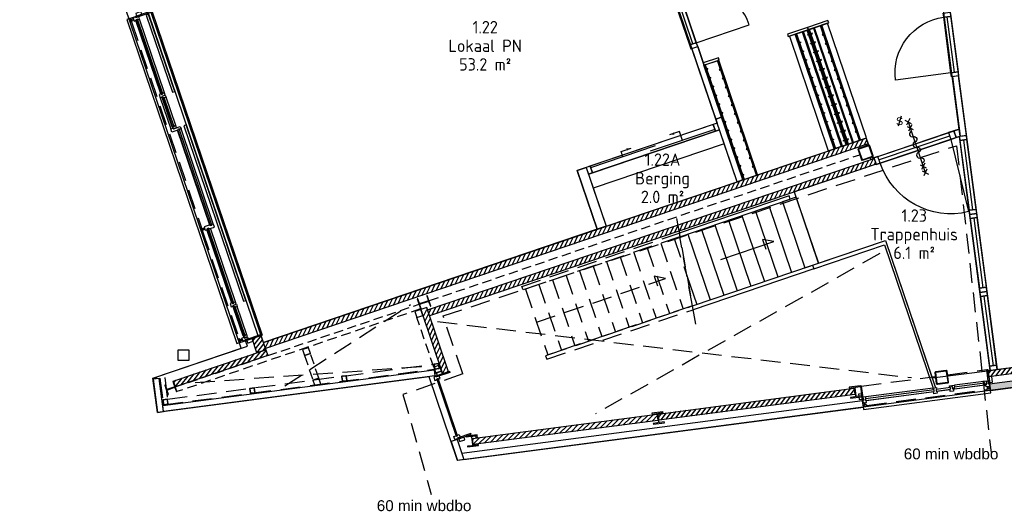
# Model space of a CAD drawing. Header units: millimetres. Extents: x 29775 to 122352, y 25482 to 104177.
# Tile 1 of 20: x 42408 to 58254, y 25482 to 33397. Entities that reach past the tile are written whole.
import ezdxf
from ezdxf.enums import TextEntityAlignment as Align

# ---------------------------------------------------------------- set-up
doc = ezdxf.new("R2010")
doc.units = ezdxf.units.MM
doc.header["$LTSCALE"] = 100
doc.linetypes.add('DASHED', pattern=[0.75, 0.5, -0.25])
doc.linetypes.add('HIDDEN2', pattern=[4.7625, 3.175, -1.5875])
for name, color, linetype in [('AL24----_Trap-Beton-1500+', 9, 'Continuous'), ('AL24----_Trap-Beton-Az', 1, 'Continuous'), ('Alg-Dun-Arc', 8, 'Continuous'), ('Beveilig-Alg-Az', 1, 'Continuous'), ('Beveilig-Alg-Txt', 2, 'Continuous'), ('Beveilig-Dik-Az', 5, 'HIDDEN2'), ('bib', 9, 'Continuous'), ('BiKoz-Draai-Az', 8, 'Continuous'), ('BiKoz-Hout-Az', 8, 'Continuous'), ('BiKoz-Hout-Drs', 2, 'Continuous'), ('BiWand-Bakst-Drs', 3, 'Continuous'), ('BiWand-Syst-Drs', 3, 'Continuous'), ('BuKoz-Alum-Az', 8, 'Continuous'), ('BuKoz-Alum-Drs', 2, 'Continuous'), ('BuWand-Alg-Arc', 8, 'Continuous'), ('BuWand-Bakst-Drs', 3, 'Continuous'), ('BuWand-Staal-Drs', 3, 'Continuous'), ('Construct-Beton-Drs', 4, 'Continuous'), ('Construct-Staal-Drs', 4, 'Continuous'), ('Inricht-Alg-Az', 1, 'Continuous'), ('kozijn', 1, 'Continuous'), ('kozijn1', 1, 'Continuous'), ('MTXT35-1', 3, 'Continuous'), ('MTXT35-50', 3, 'Continuous'), ('nieuw uitzet', 2, 'Continuous'), ('Vloer-Alg-Arc', 1, 'Continuous'), ('X-BT$1----_Ruimtegegevens', 7, 'Continuous')]:
    doc.layers.add(name, color=color, linetype=linetype)
doc.layers.add('BL$8-BVO-polylijn', color=160, linetype='Continuous', plot=False)
doc.layers.add('BL$8-GO--polylijnen', color=10, linetype='Continuous', plot=False)
for name, color, linetype, lineweight in [('X-BT$23A__RuimteElement', 7, 'Continuous', 0), ('X-BT$23F__RuimteElement', 7, 'Continuous', 0), ('X-BT$23m2_RuimteElement', 7, 'Continuous', 0), ('X-BT$23NR__Ruimtenummer', 1, 'Continuous', 0), ('X-BT$23P__Algemeen', 1, 'Continuous', 0)]:
    doc.layers.add(name, color=color, linetype=linetype, lineweight=lineweight)
doc.styles.add('BOS', font='arial.ttf')
doc.styles.add('BOS3', font='arial.ttf')
doc.styles.add('Isocpeur', font='isocpeur.ttf')
pattern_1 = [(52.5, (49606.74, -73457.9), (-45.340143, 34.790716), [])]
pattern_2 = [(63.75, (49606.74, -73457.9), (-51.256277, 25.2768), [])]

# ---------------------------------------------------------------- blocks, each defined once
blk = doc.blocks.new('binkozschuif')
at = {"layer": 'BiKoz-Hout-Az', "linetype": 'Continuous'}
for p, q in [((67, 85), (1163, 85)), ((1063, 28), (2158, 28))]:
    blk.add_line(p, q, dxfattribs=at)
at = {"layer": 'BiKoz-Hout-Az'}
for p, q in [((615, 85), (615, -65)), ((1610, 28), (1610, -65)), ((615, -65), (785, -65)), ((1610, -65), (1440, -65))]:
    blk.add_line(p, q, dxfattribs=at)
blk.add_lwpolyline([(67, 0), (2158, 0), (2158, 114), (67, 114)], close=True, dxfattribs=at)
for points in [[(785, -65, 0, 37.5, 0), (710, -65, 37.5, 37.5, 0)], [(1440, -65, 0, 37.5, 0), (1515, -65, 37.5, 37.5, 0)]]:
    blk.add_lwpolyline(points, format="xyseb", dxfattribs=at)
at = {"layer": 'BiKoz-Hout-Drs'}
for points in [[(0, 0), (67, 0), (67, 114), (0, 114)], [(2158, 0), (2225, 0), (2225, 114), (2158, 114)]]:
    blk.add_lwpolyline(points, close=True, dxfattribs=at)
blk = doc.blocks.new('binkozdeur1034')
at = {"layer": 'BiKoz-Draai-Az'}
blk.add_lwpolyline([(967, 0), (67, 0), (67, -900, 0.414214)], format="xyb", close=True, dxfattribs=at)
at = {"layer": 'BiKoz-Hout-Az'}
blk.add_line((67, 57), (967, 57), dxfattribs=at)
blk.add_lwpolyline([(67, 0), (967, 0), (967, 114), (67, 114)], close=True, dxfattribs=at)
at = {"layer": 'BiKoz-Hout-Drs'}
for points in [[(0, 0), (67, 0), (67, 114), (0, 114)], [(967, 0), (1034, 0), (1034, 114), (967, 114)]]:
    blk.add_lwpolyline(points, close=True, dxfattribs=at)
blk = doc.blocks.new('aangifte deur 60 minuten (zelfsluitend)')
at = {"layer": 'Beveilig-Alg-Az'}
blk.add_line((1, -863), (1, 860), dxfattribs=at)
for points in [[(-81, 778), (82, 942)], [(-81, 568), (82, 732)], [(80, 781), (-78, 939)], [(80, 571), (-78, 729)], [(-81, -735), (82, -571)], [(80, -732), (-78, -574)], [(-81, -945), (82, -781)], [(80, -942), (-78, -784)]]:
    blk.add_lwpolyline(points, dxfattribs=at)
blk.add_lwpolyline([(0, -543, 1), (0, -362, -1), (0, -181, 1), (0, 0, -1), (0, 181, 1), (0, 362, -1), (0, 543)], format="xyb", dxfattribs=at)
blk = doc.blocks.new('trap1200brbv')
at = {"layer": 'AL24----_Trap-Beton-1500+', "linetype": 'HIDDEN2'}
for p, q in [((1500, -60), (1500, -1180)), ((1730, -60), (1730, -1180)), ((1960, -60), (1960, -1180)), ((2190, -60), (2190, -1180)), ((2420, -60), (2420, -1180)), ((2650, -60), (2650, -1180)), ((2880, -60), (2880, -1180)), ((3110, -60), (3110, -1180)), ((3340, -60), (3340, -1180)), ((3570, -60), (3570, -1180)), ((3800, -60), (3800, -688))]:
    blk.add_line(p, q, dxfattribs=at)
for points in [[(1230, -60), (1230, 0), (3904, 0), (3895, -60)], [(1270, -1180), (3726, -1180), (3895, -60), (1270, -60)], [(1230, -1180), (1230, -1240), (3717, -1240), (3726, -1180)]]:
    blk.add_lwpolyline(points, close=True, dxfattribs=at)
blk.add_lwpolyline([(1270, -620), (3459, -620), (3301, -529), (3301, -694)], dxfattribs=at)
at = {"layer": 'AL24----_Trap-Beton-Az', "linetype": 'HIDDEN2'}
blk.add_line((3940, 237), (3681, -1477), dxfattribs=at)
at = {"layer": 'AL24----_Trap-Beton-Az'}
for p, q in [((4030, -60), (4030, -1180)), ((4260, -60), (4260, -1180)), ((4490, -60), (4490, -1180)), ((4720, -60), (4720, -1180)), ((4950, -60), (4950, -1180)), ((5180, -60), (5180, -1180)), ((5410, -60), (5410, -1180)), ((3800, -688), (3800, -1180))]:
    blk.add_line(p, q, dxfattribs=at)
for points in [[(3904, 0), (3895, -60), (5770, -60), (5770, 0), (3904, 0)], [(5640, -1180), (5870, -1180), (5870, -60), (5640, -60)], [(3717, -1240), (3726, -1180), (5770, -1180), (5770, -1240), (3717, -1240)]]:
    blk.add_lwpolyline(points, close=True, dxfattribs=at)
blk.add_lwpolyline([(4402, -620), (5299, -620), (5141, -529), (5141, -694)], dxfattribs=at)
blk = doc.blocks.new('kapstok leerkottedubbel')
at = {"layer": 'Inricht-Alg-Az', "color": 9}
for points in [[(-325, 0), (325, 0), (325, 1950), (-325, 1950)], [(-20, 1950), (-20, 0), (20, 0), (20, 1950)], [(-20, 1870), (-40, 1870), (-40, 1880), (-20, 1880)], [(20, 1870), (40, 1870), (40, 1880), (20, 1880)], [(-20, 1720), (-40, 1720), (-40, 1730), (-20, 1730)], [(20, 1720), (40, 1720), (40, 1730), (20, 1730)], [(-20, 1570), (-40, 1570), (-40, 1580), (-20, 1580)], [(-20, 1420), (-40, 1420), (-40, 1430), (-20, 1430)], [(20, 1570), (40, 1570), (40, 1580), (20, 1580)], [(20, 1420), (40, 1420), (40, 1430), (20, 1430)], [(-20, 1270), (-40, 1270), (-40, 1280), (-20, 1280)], [(20, 1270), (40, 1270), (40, 1280), (20, 1280)], [(-20, 1120), (-40, 1120), (-40, 1130), (-20, 1130)], [(20, 1120), (40, 1120), (40, 1130), (20, 1130)], [(-20, 970), (-40, 970), (-40, 980), (-20, 980)], [(20, 970), (40, 970), (40, 980), (20, 980)], [(-20, 820), (-40, 820), (-40, 830), (-20, 830)], [(20, 820), (40, 820), (40, 830), (20, 830)], [(-20, 670), (-40, 670), (-40, 680), (-20, 680)], [(20, 670), (40, 670), (40, 680), (20, 680)], [(-20, 520), (-40, 520), (-40, 530), (-20, 530)], [(20, 520), (40, 520), (40, 530), (20, 530)], [(-20, 370), (-40, 370), (-40, 380), (-20, 380)], [(20, 370), (40, 370), (40, 380), (20, 380)], [(-20, 220), (-40, 220), (-40, 230), (-20, 230)], [(20, 220), (40, 220), (40, 230), (20, 230)], [(-20, 70), (-40, 70), (-40, 80), (-20, 80)], [(20, 70), (40, 70), (40, 80), (20, 80)]]:
    blk.add_lwpolyline(points, close=True, dxfattribs=at)
at = {"layer": 'Inricht-Alg-Az'}
for points in [[(-225, 0), (-225, 1950)], [(-205, 1950), (-225, 1950)], [(0, 1950), (-225, 1950)], [(-205, 0), (-205, 1950)], [(-20, 1950), (0, 1950)], [(20, 1950), (0, 1950)], [(0, 1950), (225, 1950)], [(205, 0), (205, 1950)], [(205, 1950), (225, 1950)], [(225, 0), (225, 1950)], [(0, 0), (-225, 0)], [(0, 0), (225, 0)]]:
    blk.add_lwpolyline(points, dxfattribs=at)
for points in [[(-205, 1950), (-205, 0), (-225, 0), (-225, 1950)], [(-105, 1950), (-105, 0), (-85, 0), (-85, 1950)], [(-10, 1950), (-10, 0), (10, 0), (10, 1950)], [(85, 1950), (85, 0), (105, 0), (105, 1950)], [(205, 1950), (205, 0), (225, 0), (225, 1950)], [(-185, 1795), (-205, 1795), (-205, 1805), (-185, 1805)], [(185, 1795), (205, 1795), (205, 1805), (185, 1805)], [(-185, 1645), (-205, 1645), (-205, 1655), (-185, 1655)], [(185, 1645), (205, 1645), (205, 1655), (185, 1655)], [(-185, 1495), (-205, 1495), (-205, 1505), (-185, 1505)], [(185, 1495), (205, 1495), (205, 1505), (185, 1505)], [(-185, 1345), (-205, 1345), (-205, 1355), (-185, 1355)], [(185, 1345), (205, 1345), (205, 1355), (185, 1355)], [(-185, 1195), (-205, 1195), (-205, 1205), (-185, 1205)], [(185, 1195), (205, 1195), (205, 1205), (185, 1205)], [(-185, 1045), (-205, 1045), (-205, 1055), (-185, 1055)], [(185, 1045), (205, 1045), (205, 1055), (185, 1055)], [(-185, 895), (-205, 895), (-205, 905), (-185, 905)], [(185, 895), (205, 895), (205, 905), (185, 905)], [(-185, 745), (-205, 745), (-205, 755), (-185, 755)], [(185, 745), (205, 745), (205, 755), (185, 755)], [(-185, 595), (-205, 595), (-205, 605), (-185, 605)], [(185, 595), (205, 595), (205, 605), (185, 605)], [(-185, 445), (-205, 445), (-205, 455), (-185, 455)], [(185, 445), (205, 445), (205, 455), (185, 455)], [(-185, 295), (-205, 295), (-205, 305), (-185, 305)], [(185, 295), (205, 295), (205, 305), (185, 305)], [(-185, 145), (-205, 145), (-205, 155), (-185, 155)], [(185, 145), (205, 145), (205, 155), (185, 155)]]:
    blk.add_lwpolyline(points, close=True, dxfattribs=at)
at = {"layer": 'Inricht-Alg-Az', "color": 9}
for points in [[(-20, 0), (-20, 1950)], [(20, 0), (20, 1950)]]:
    blk.add_lwpolyline(points, dxfattribs=at)
blk = doc.blocks.new('kapstok leerkotte 25x')
at = {"layer": 'Inricht-Alg-Az'}
for points in [[(20, 1950), (0, 1950)], [(0, 1950), (250, 1950)], [(230, 0), (230, 1950)], [(230, 1950), (250, 1950)], [(250, 0), (250, 1950)], [(0, 0), (250, 0)]]:
    blk.add_lwpolyline(points, dxfattribs=at)
at = {"layer": 'Inricht-Alg-Az', "color": 9}
for points in [[(20, 1950), (20, 0), (0, 0), (0, 1950)], [(20, 1870), (40, 1870), (40, 1880), (20, 1880)], [(20, 1720), (40, 1720), (40, 1730), (20, 1730)], [(20, 1570), (40, 1570), (40, 1580), (20, 1580)], [(20, 1420), (40, 1420), (40, 1430), (20, 1430)], [(20, 1270), (40, 1270), (40, 1280), (20, 1280)], [(20, 1120), (40, 1120), (40, 1130), (20, 1130)], [(20, 970), (40, 970), (40, 980), (20, 980)], [(20, 820), (40, 820), (40, 830), (20, 830)], [(20, 670), (40, 670), (40, 680), (20, 680)], [(20, 520), (40, 520), (40, 530), (20, 530)], [(20, 370), (40, 370), (40, 380), (20, 380)], [(20, 220), (40, 220), (40, 230), (20, 230)], [(20, 70), (40, 70), (40, 80), (20, 80)]]:
    blk.add_lwpolyline(points, close=True, dxfattribs=at)
blk.add_lwpolyline([(20, 0), (20, 1950)], dxfattribs=at)
at = {"layer": 'Inricht-Alg-Az'}
for points in [[(230, 1950), (230, 0), (250, 0), (250, 1950)], [(210, 1795), (230, 1795), (230, 1805), (210, 1805)], [(210, 1645), (230, 1645), (230, 1655), (210, 1655)], [(210, 1495), (230, 1495), (230, 1505), (210, 1505)], [(210, 1345), (230, 1345), (230, 1355), (210, 1355)], [(210, 1195), (230, 1195), (230, 1205), (210, 1205)], [(210, 1045), (230, 1045), (230, 1055), (210, 1055)], [(210, 895), (230, 895), (230, 905), (210, 905)], [(210, 745), (230, 745), (230, 755), (210, 755)], [(210, 595), (230, 595), (230, 605), (210, 605)], [(210, 445), (230, 445), (230, 455), (210, 455)], [(210, 295), (230, 295), (230, 305), (210, 305)], [(210, 145), (230, 145), (230, 155), (210, 155)]]:
    blk.add_lwpolyline(points, close=True, dxfattribs=at)
blk = doc.blocks.new('kozbuitkleinpaneel')
at = {"layer": 'kozijn', "color": 9, "linetype": 'HIDDEN2'}
blk.add_line((-301, 2007), (-301, 62), dxfattribs=at)
at = {"layer": 'kozijn'}
blk.add_lwpolyline([(-220, 2066), (-358, 2066), (-358, 3), (-220, 3)], dxfattribs=at)
for points in [[(-255, 858), (-255, 912), (-218, 912), (-218, 902), (-193, 902), (-193, 912), (-163, 912), (-163, 886), (-163, 858), (-193, 858), (-193, 868), (-218, 868), (-218, 858)], [(-255, 592), (-255, 646), (-218, 646), (-218, 636), (-193, 636), (-193, 646), (-163, 646), (-163, 620), (-163, 607), (-163, 607), (-163, 607), (-215, 607), (-215, 592)], [(-192, -1), (-192, -46), (-102, -46), (-102, -1)]]:
    blk.add_lwpolyline(points, close=True, dxfattribs=at)
at = {"layer": 'kozijn1', "color": 9}
for p, q in [((-225, 912), (-225, 2007)), ((-163, 912), (-163, 2007)), ((-225, 646), (-225, 858)), ((-225, 87), (-225, 567)), ((-163, 87), (-163, 568))]:
    blk.add_line(p, q, dxfattribs=at)
at = {"layer": 'kozijn1'}
for points in [[(-311, 2061), (-311, 2007), (-291, 2007), (-291, 2061)], [(-163, 2051), (-163, 2051), (-212, 2051), (-212, 2061), (-255, 2061), (-255, 2007), (-218, 2007), (-218, 2017), (-193, 2017), (-193, 2007), (-163, 2007)], [(-210, 2069), (-210, 2051), (18, 2051), (18, 2069)], [(-192, 2115), (-192, 2070), (-102, 2070), (-102, 2115)], [(-291, 2041), (-291, 2026), (-255, 2026), (-255, 2041)], [(-163, 606), (-163, 568), (-193, 568), (-193, 577), (-218, 577), (-218, 567), (-225, 567), (-225, 589), (-210, 589), (-210, 606)], [(-311, 62), (-311, 8), (-291, 8), (-291, 62)], [(-291, 27), (-291, 42), (-255, 42), (-255, 27)], [(-163, 47), (-163, 18), (-193, 18), (-193, 18), (-212, 18), (-212, 8), (-255, 8), (-255, 62), (-215, 62), (-215, 47)], [(-163, 48), (-163, 87), (-193, 87), (-193, 77), (-218, 77), (-218, 87), (-225, 87), (-225, 65), (-210, 65), (-210, 48)], [(-210, 0), (-210, 18), (18, 18), (18, 0)]]:
    blk.add_lwpolyline(points, close=True, dxfattribs=at)
at = {"layer": 'kozijn1', "color": 9}
for points in [[(-218, 2017), (-218, 902), (-193, 902), (-193, 2017)], [(-218, 577), (-218, 77), (-193, 77), (-193, 577)]]:
    blk.add_lwpolyline(points, close=True, dxfattribs=at)
at = {"layer": 'kozijn1', "color": 2}
blk.add_lwpolyline([(-218, 868), (-218, 636), (-193, 636), (-193, 868)], close=True, dxfattribs=at)
blk = doc.blocks.new('kozbuitlokaalvd')
at = {"layer": 'BuKoz-Alum-Drs'}
blk.add_line((1361, 65), (1891, 65), dxfattribs=at)
at = {"layer": 'kozijn', "color": 9, "linetype": 'HIDDEN2'}
for p, q in [((57, 19), (3559, 19)), ((3613, 19), (5447, 19))]:
    blk.add_line(p, q, dxfattribs=at)
at = {"layer": 'kozijn'}
for points in [[(-5, 388), (-5, 388), (5509, 388), (5509, 388)], [(-2, 100), (-2, -38), (5506, -38), (5506, 100)], [(3613, 127), (3603, 127), (3603, 102), (3613, 102)], [(3613, 102), (3603, 102), (3603, 127), (3613, 127)]]:
    blk.add_lwpolyline(points, dxfattribs=at)
at = {"layer": 'kozijn', "color": 9}
for points in [[(32, 280), (1341, 280), (1341, 320), (32, 320)], [(1911, 280), (4896, 280), (4896, 320), (1911, 320)]]:
    blk.add_lwpolyline(points, close=True, dxfattribs=at)
at = {"layer": 'kozijn'}
for points in [[(3613, 222), (3598, 222), (3559, 222), (3559, 192), (3569, 192), (3569, 167), (3559, 167), (3559, 65), (3613, 65), (3613, 102), (3603, 102), (3603, 127), (3613, 127)], [(5510, 128), (5555, 128), (5555, 218), (5510, 218)], [(3578, 29), (3593, 29), (3593, 65), (3578, 65)]]:
    blk.add_lwpolyline(points, close=True, dxfattribs=at)
at = {"layer": 'kozijn1', "color": 9}
for p, q in [((3559, 222), (1945, 222)), ((3559, 160), (1945, 160)), ((1307, 157), (57, 157)), ((1307, 95), (57, 95)), ((1866, 157), (1385, 157)), ((1866, 95), (1386, 95)), ((4863, 157), (3613, 157)), ((4863, 95), (3613, 95)), ((5422, 157), (4941, 157)), ((5422, 95), (4942, 95))]:
    blk.add_line(p, q, dxfattribs=at)
at = {"layer": 'kozijn1'}
for points in [[(-5, 110), (13, 110), (13, 388), (-5, 388)], [(5509, 110), (5491, 110), (5491, 388), (5509, 388)], [(-51, 128), (-6, 128), (-6, 218), (-51, 218)], [(1906, 222), (1945, 222), (1945, 192), (1935, 192), (1935, 167), (1945, 167), (1945, 65), (1891, 65), (1891, 105), (1906, 105)], [(13, 157), (13, 157), (13, 108), (3, 108), (3, 65), (57, 65), (57, 102), (47, 102), (47, 127), (57, 127), (57, 157)], [(3, 9), (57, 9), (57, 29), (3, 29)], [(22, 29), (37, 29), (37, 65), (22, 65)], [(1346, 157), (1307, 157), (1307, 127), (1317, 127), (1317, 102), (1307, 102), (1307, 65), (1361, 65), (1361, 105), (1346, 105)], [(1347, 157), (1385, 157), (1385, 127), (1376, 127), (1376, 102), (1386, 102), (1386, 95), (1364, 95), (1364, 110), (1347, 110)], [(1905, 157), (1866, 157), (1866, 127), (1876, 127), (1876, 102), (1866, 102), (1866, 95), (1888, 95), (1888, 110), (1905, 110)], [(3559, 9), (3613, 9), (3613, 29), (3559, 29)], [(4902, 157), (4863, 157), (4863, 127), (4873, 127), (4873, 102), (4863, 102), (4863, 65), (4917, 65), (4917, 105), (4902, 105)], [(4903, 157), (4941, 157), (4941, 127), (4932, 127), (4932, 102), (4942, 102), (4942, 95), (4920, 95), (4920, 110), (4903, 110)], [(5461, 157), (5422, 157), (5422, 127), (5432, 127), (5432, 102), (5422, 102), (5422, 95), (5444, 95), (5444, 110), (5461, 110)], [(5462, 157), (5491, 157), (5491, 127), (5491, 127), (5491, 108), (5501, 108), (5501, 65), (5447, 65), (5447, 105), (5462, 105)], [(5447, 9), (5501, 9), (5501, 29), (5447, 29)], [(5481, 29), (5466, 29), (5466, 65), (5481, 65)]]:
    blk.add_lwpolyline(points, close=True, dxfattribs=at)
at = {"layer": 'kozijn1', "color": 9}
for points in [[(1935, 167), (3569, 167), (3569, 192), (1935, 192)], [(47, 102), (1317, 102), (1317, 127), (47, 127)], [(1376, 102), (1876, 102), (1876, 127), (1376, 127)], [(3603, 102), (4873, 102), (4873, 127), (3603, 127)], [(4932, 102), (5432, 102), (5432, 127), (4932, 127)]]:
    blk.add_lwpolyline(points, close=True, dxfattribs=at)
blk = doc.blocks.new('slot van binnenuit zonder sleutel')
at = {"layer": 'Beveilig-Alg-Txt'}
blk.add_line((47, 157), (-47, -157), dxfattribs=at)
at = {"layer": 'Beveilig-Alg-Txt', "style": 'BOS'}
blk.add_text('S', height=250, dxfattribs=at).set_placement((0, 0), align=Align.MIDDLE)
blk = doc.blocks.new('_K200x10')
at = {"layer": 'Construct-Staal-Drs'}
for points in [[(85, 100), (-85, 100, 0.414214), (-100, 85), (-100, -85, 0.414214), (-85, -100), (85, -100, 0.414214), (100, -85), (100, 85, 0.414214)], [(85, 90), (-85, 90, 0.414214), (-90, 85), (-90, -85, 0.414214), (-85, -90), (85, -90, 0.414214), (90, -85), (90, 85, 0.414214)]]:
    blk.add_lwpolyline(points, format="xyb", close=True, dxfattribs=at)
blk = doc.blocks.new('*U80')
at = {"layer": 'Construct-Staal-Drs'}
for points in [[(85, 100), (-85, 100, 0.414214), (-100, 85), (-100, -85, 0.414214), (-85, -100), (85, -100, 0.414214), (100, -85), (100, 85, 0.414214)], [(85, 90), (-85, 90, 0.414214), (-90, 85), (-90, -85, 0.414214), (-85, -90), (85, -90, 0.414214), (90, -85), (90, 85, 0.414214)]]:
    blk.add_lwpolyline(points, format="xyb", close=True, dxfattribs=at)
blk = doc.blocks.new('*U82')
at = {"layer": 'Construct-Staal-Drs'}
blk.add_lwpolyline([(-90, -90), (90, -90), (90, -76), (19.25, -76, -0.41421356), (4.25, -61), (4.25, 61, -0.41421356), (19.25, 76), (90, 76), (90, 90), (-90, 90), (-90, 76), (-19.25, 76, -0.41421356), (-4.25, 61), (-4.25, -61, -0.41421356), (-19.25, -76), (-90, -76)], format="xyb", close=True, dxfattribs=at)
blk = doc.blocks.new('*U84')
at = {"layer": 'Construct-Staal-Drs'}
blk.add_lwpolyline([(-90, -85.5), (90, -85.5), (90, -76), (18, -76, -0.4142136), (3, -61), (3, 61, -0.4142136), (18, 76), (90, 76), (90, 85.5), (-90, 85.5), (-90, 76), (-18, 76, -0.4142136), (-3, 61), (-3, -61, -0.4142136), (-18, -76), (-90, -76)], format="xyb", close=True, dxfattribs=at)
blk = doc.blocks.new('*U85')
at = {"layer": 'Construct-Staal-Drs'}
blk.add_lwpolyline([(-80, -76), (80, -76), (80, -67), (18, -67, -0.414214), (3, -52), (3, 52, -0.414214), (18, 67), (80, 67), (80, 76), (-80, 76), (-80, 67), (-18, 67, -0.414214), (-3, 52), (-3, -52, -0.414214), (-18, -67), (-80, -67)], format="xyb", close=True, dxfattribs=at)
blk = doc.blocks.new('*U86')
at = {"layer": 'Construct-Staal-Drs'}
for points in [[(40, 33, 0.414214), (33, 40), (-33, 40, 0.414214), (-40, 33), (-40, -33, 0.414214), (-33, -40), (33, -40, 0.414214), (40, -33)], [(35, 33, 0.414214), (33, 35), (-33, 35, 0.414214), (-35, 33), (-35, -33, 0.414214), (-33, -35), (33, -35, 0.414214), (35, -33)]]:
    blk.add_lwpolyline(points, format="xyb", close=True, dxfattribs=at)
blk = doc.blocks.new('*U88')
at = {"layer": 'Construct-Staal-Drs'}
blk.add_lwpolyline([(-90, -85.5), (90, -85.5), (90, -76), (18, -76, -0.4142136), (3, -61), (3, 61, -0.4142136), (18, 76), (90, 76), (90, 85.5), (-90, 85.5), (-90, 76), (-18, 76, -0.4142136), (-3, 61), (-3, -61, -0.4142136), (-18, -76), (-90, -76)], format="xyb", close=True, dxfattribs=at)
blk = doc.blocks.new('Ruimtefunctie')
at = {"layer": 'X-BT$23A__RuimteElement', "style": 'Isocpeur', "width": 0.94}
blk.add_attdef('RUIMTEFUNCTIE-A', text='', height=200, dxfattribs=at).set_placement((0, -600), align=Align.MIDDLE_CENTER)
at = {"layer": 'X-BT$23F__RuimteElement', "style": 'Isocpeur', "width": 0.94}
blk.add_attdef('RUIMTEFUNCTIE', text='', height=200, dxfattribs=at).set_placement((0, 300), align=Align.MIDDLE_CENTER)
at = {"layer": 'X-BT$23m2_RuimteElement', "style": 'Isocpeur', "width": 0.94}
blk.add_attdef('RUIMTEFUNCTIE-B', text='', height=200, dxfattribs=at).set_placement((0, 0), align=Align.MIDDLE_CENTER)
at = {"layer": 'X-BT$23NR__Ruimtenummer', "style": 'Isocpeur', "width": 0.94}
blk.add_attdef('RUIMTENUMMER', text='', height=200, dxfattribs=at).set_placement((0, 600), align=Align.MIDDLE_CENTER)
at = {"layer": 'X-BT$23P__Algemeen', "style": 'Isocpeur', "width": 0.94}
blk.add_attdef('PEILMAAT', text='', height=200, dxfattribs=at).set_placement((0, -300), align=Align.MIDDLE_CENTER)

msp = doc.modelspace()

# ---------------------------------------------------------------- hatches: boundary and pattern name
at = {"layer": 'Alg-Dun-Arc'}
h = msp.add_hatch(color=256, dxfattribs=at)
h.paths.add_polyline_path([(58541.7079, 27597.373), (58017.763, 27528.3944), (58030.8156, 27429.2499), (58574.4823, 27500.8229)])
h.paths.add_polyline_path([(59903.1392, 27776.6088), (58541.7079, 27597.373), (58574.4823, 27500.8229), (59916.1927, 27677.4572)])
h.paths.add_polyline_path([(65177.4901, 28470.9903), (59903.1392, 27776.6088), (59916.1927, 27677.4572), (65190.5463, 28371.8188)])
at = {"layer": 'BuWand-Alg-Arc'}
h = msp.add_hatch(dxfattribs=at)
h.set_pattern_fill('ANSI31', color=256, scale=18, angle=18.75, style=0)
h.set_pattern_definition(pattern_2)
h.paths.add_polyline_path([(46329.8804, 28197.7095), (46362.0243, 28103.0165), (56064.0579, 31396.4132), (56031.914, 31491.1062)])
h = msp.add_hatch(dxfattribs=at)
h.set_pattern_fill('ANSI31', color=256, scale=18, angle=18.75, style=0)
h.set_pattern_definition(pattern_2)
h.paths.add_polyline_path([(48971.4227, 28724.7748), (49003.5667, 28630.0818), (56190.7663, 31069.8075), (56158.6224, 31164.5005)])
h = msp.add_hatch(dxfattribs=at)
h.set_pattern_fill('ANSI31', color=256, scale=18, angle=18.75, style=0)
h.set_pattern_definition([(63.75, (49606.74, -73457.9), (-51.256277, 25.2768), [])])
h.paths.add_polyline_path([(48968.2082, 28734.2443), (48873.5152, 28702.1004), (49035.5226, 28224.8422), (49085.0243, 28390.1153)])
h.paths.add_polyline_path([(49214.5185, 27697.537), (49309.2116, 27729.6809), (49085.0243, 28390.1153), (49035.5226, 28224.8422)])
h = msp.add_hatch(dxfattribs=at)
h.set_pattern_fill('ANSI31', color=256, scale=18, style=0)
h.set_pattern_definition(pattern_1)
h.paths.add_polyline_path([(46291.3076, 28311.3411), (46149.2681, 28263.1252), (46226.4136, 28035.862), (46368.4531, 28084.0779)])
h = msp.add_hatch(dxfattribs=at)
h.set_pattern_fill('ANSI31', color=256, scale=18, style=0)
h.set_pattern_definition([(52.5, (31745.3, 26003.803), (-45.34014, 34.79072), [])])
h.paths.add_polyline_path([(46400.597, 27989.3849), (46368.4531, 28084.0779), (44880.4629, 27578.9733), (44912.6068, 27484.2803)])
h = msp.add_hatch(dxfattribs=at)
h.set_pattern_fill('ANSI31', color=256, scale=18, style=0)
h.set_pattern_definition(pattern_1)
h.paths.add_polyline_path([(59788.3316, 27882.5296), (59775.2789, 27981.6741), (57992.0216, 27746.9038), (58005.0742, 27647.7593)])
h = msp.add_hatch(dxfattribs=at)
h.set_pattern_fill('ANSI31', color=256, scale=18, style=0)
h.set_pattern_definition([(52.5, (39552.934, 26491.88), (-45.34014, 34.79072), [])])
h.paths.add_polyline_path([(52685.0099, 27048.2225), (52698.0625, 26949.078), (55850.8572, 27364.1513), (55837.8046, 27463.2958)])
h = msp.add_hatch(dxfattribs=at)
h.set_pattern_fill('ANSI31', color=256, scale=18, style=0)
h.set_pattern_definition([(45, (49606.605, 26542.05), (-40.4112, 40.4112), [])])
h.paths.add_polyline_path([(49693.1035, 26654.0699), (49706.5526, 26554.9011), (52678.2337, 26946.4675), (52665.181, 27045.6119)])
h = msp.add_hatch(dxfattribs=at)
h.set_pattern_fill('STAAL', color=256, scale=5, angle=279.97319348, style=0)
h.set_pattern_definition([(324.973193, (4602.586, -56727.076), (20.292536, 28.951906), []), (324.973193, (4604.058, -56735.448), (20.292536, 28.951906), []), (324.973193, (4604.145, -56735.94), (20.292536, 28.951906), []), (324.973193, (4604.23, -56736.433), (20.292536, 28.951906), []), (324.973193, (4604.318, -56736.925), (20.292536, 28.951906), []), (324.973193, (4604.404, -56737.418), (20.292536, 28.951906), []), (324.973193, (4604.49, -56737.91), (20.292536, 28.951906), []), (324.973193, (4604.578, -56738.403), (20.292536, 28.951906), [])])
h.paths.add_polyline_path([(49792.6891, 26543.7978), (49791.4124, 26553.2116), (49720.0655, 26543.5357, -0.4142135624), (49703.1858, 26556.3838), (49686.7905, 26677.2772, -0.4142135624), (49699.6387, 26694.1569), (49770.9855, 26703.8328), (49769.7089, 26713.2466), (49591.3417, 26689.0569), (49592.6183, 26679.6431), (49663.9652, 26689.319, -0.4142135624), (49680.845, 26676.4708), (49697.2402, 26555.5775, -0.4142135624), (49684.3921, 26538.6978), (49613.0452, 26529.0219), (49614.3219, 26519.6081)])

# ---------------------------------------------------------------- linework, layer by layer
at = {"layer": 'AL24----_Trap-Beton-Az'}
for p, q in [((55168.7816, 29445.0789), (56342.9749, 29843.6639)), ((56342.9749, 29843.6639), (57148.2459, 27471.4121)), ((55188.0679, 29388.2631), (56324.3841, 29773.9905)), ((56324.3841, 29773.9905), (57107.8112, 27466.0888))]:
    msp.add_line(p, q, dxfattribs=at)
at = {"layer": 'AL24----_Trap-Beton-Az', "color": 9, "linetype": 'HIDDEN2', "ltscale": 0.5}
for p, q in [((48860.6571, 28739.9792), (44938.322, 27408.5259)), ((49071.4551, 27802.0999), (48801.3224, 28603.673))]:
    msp.add_line(p, q, dxfattribs=at)
at = {"layer": 'AL24----_Trap-Beton-Az', "color": 9, "linetype": 'HIDDEN2'}
for p, q in [((57343.2501, 27679.6467), (57971.8261, 27762.4003)), ((55956.2187, 27497.0406), (57144.9611, 27653.5415))]:
    msp.add_line(p, q, dxfattribs=at)
at = {"layer": 'AL24----_Trap-Beton-Az', "color": 9, "linetype": 'HIDDEN2', "ltscale": 0.5}
for points in [[(48801.3224, 28603.673), (48896.0154, 28635.8169), (48863.8715, 28730.5099), (48769.1785, 28698.366)], [(46992.567, 27989.6832), (47087.26, 28021.8272), (47055.1161, 28116.5202), (46960.423, 28084.3763)], [(47127.1632, 27593.1757), (47221.8562, 27625.3196), (47087.26, 28021.8272), (46992.567, 27989.6832)], [(49103.5991, 27707.4069), (49198.2921, 27739.5508), (49166.1481, 27834.2439), (49071.4551, 27802.0999)], [(47152.9133, 27517.3183), (47254.0001, 27530.6266), (47221.8562, 27625.3196), (47127.1632, 27593.1757)]]:
    msp.add_lwpolyline(points, close=True, dxfattribs=at)
at = {"layer": 'AL24----_Trap-Beton-Az', "color": 9, "linetype": 'HIDDEN2'}
for points in [[(44663.2539, 27623.2589), (44719.3801, 27196.9376), (49074.5852, 27770.3112)], [(44742.5694, 27633.701), (44788.2536, 27286.6953), (49064.1432, 27849.6268)]]:
    msp.add_lwpolyline(points, dxfattribs=at)
at = {"layer": 'Beveilig-Dik-Az'}
for p, q in [((49538.2375, 27694.0973), (48576.7375, 27360.5973)), ((48576.7375, 27360.5973), (49030.7375, 25750.0973))]:
    msp.add_line(p, q, dxfattribs=at)
msp.add_lwpolyline([(49538.2375, 27694.0973), (49222.365, 28626.4448), (57484.8244, 31368.4852), (58041.6284, 26429.1023)], dxfattribs=at)
at = {"layer": 'BiKoz-Draai-Az'}
msp.add_lwpolyline([(56258.0002, 31085.238), (57392.7768, 31470.4429), (57678.0424, 30306.5166, -0.3889847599)], format="xyb", close=True, dxfattribs=at)
at = {"layer": 'BiKoz-Hout-Drs'}
for p, q in [((57374.4548, 31524.4179), (56238.1387, 31138.6904)), ((57596.2084, 31458.3598), (57743.9624, 30336.044)), ((57761.3973, 30203.1858), (57909.2099, 29080.8777)), ((57926.7004, 28948.0241), (58074.5024, 27825.3435))]:
    msp.add_line(p, q, dxfattribs=at)
at = {"layer": 'BiKoz-Hout-Drs', "linetype": 'HIDDEN2'}
for p, q in [((56249.4685, 29630.8913), (51677.2375, 27052.5973)), ((46675.7375, 27503.5973), (48699.2375, 28814.0973)), ((49133.2293, 28536.5154), (56758.2375, 27634.0973)), ((45229.7375, 27556.0973), (48897.7375, 27814.5973))]:
    msp.add_line(p, q, dxfattribs=at)
at = {"layer": 'BiKoz-Hout-Drs'}
for points in [[(56219.8166, 31192.6654), (57356.1327, 31578.3929), (57392.7768, 31470.4429), (56256.4607, 31084.7154)], [(57800.4748, 30343.484), (57652.7208, 31465.7998), (57539.696, 31450.9198), (57687.4501, 30328.604)], [(57965.7226, 29088.315), (57817.91, 30210.6231), (57704.8846, 30195.7485), (57852.6971, 29073.4404)], [(58131.0151, 27832.7808), (57983.2131, 28955.4614), (57870.1876, 28940.5868), (58017.9897, 27817.9062)]]:
    msp.add_lwpolyline(points, close=True, dxfattribs=at)
at = {"layer": 'BiWand-Bakst-Drs'}
for points in [[(49309.2116, 27729.6809), (48958.5645, 28762.6539), (48863.8715, 28730.5099), (49214.5185, 27697.537)], [(46368.4531, 28084.0779), (46226.4136, 28035.862), (46149.2681, 28263.1252), (46291.3076, 28311.3411)]]:
    msp.add_lwpolyline(points, close=True, dxfattribs=at)
at = {"layer": 'BiWand-Syst-Drs'}
for points in [[(57643.9793, 31532.2271), (57517.6725, 32491.5802), (57418.5289, 32478.5277), (57544.8546, 31519.1771)], [(51845.7437, 30070.0928), (51703.7042, 30021.8769), (51382.2647, 30968.807), (51524.3042, 31017.023)]]:
    msp.add_lwpolyline(points, close=True, dxfattribs=at)
at = {"layer": 'BL$8-BVO-polylijn'}
msp.add_lwpolyline([(29775.3773, 81479.074), (50607.8402, 88550.7423), (61491.2472, 56488.3599, -0.0492717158), (61717.5369, 55519.1232), (65289.6908, 28384.8715), (49456.4485, 26300.413), (48998.5457, 27649.3512), (44624.6791, 27073.5208), (44552.1314, 27624.5747), (45970.2845, 28105.9727), (43682.4496, 34845.7168), (43639.4369, 34972.4283), (45003.1352, 35435.3415), (42675.9134, 42291.1156), (43888.5996, 42702.7671), (41696.3824, 49160.8306), (40844.1453, 48871.535), (40741.2847, 49174.5527), (41593.5218, 49463.8482), (39558.0087, 55460.2765), (38648.5093, 55340.5387)], format="xyb", close=True, dxfattribs=at)
at = {"layer": 'BL$8-GO--polylijnen'}
for points in [[(53872.125, 49092.9562), (50831.8861, 48692.487), (52059.7771, 45075.2368), (50846.6621, 44663.4364), (53173.9996, 37807.705), (51829.549, 37351.3255), (54047.4891, 30817.4847), (56031.914, 31491.1062), (56144.4184, 31159.6789), (56158.6224, 31164.5005), (56156.3723, 31171.129), (57529.3137, 31637.1799), (57029.0379, 35436.999), (58168.7033, 35587.0388), (56402.8676, 48999.1595), (53927.4209, 48673.1667)], [(44111.948, 34731.5274), (51734.8576, 37319.177), (53631.2238, 31732.2258), (51382.2647, 30968.807), (51703.7042, 30021.8769), (46329.8804, 28197.7095)], [(58139.7604, 27766.354), (64881.22, 28653.884), (63889.2209, 36188.8649), (57147.7613, 35301.3349)], [(51845.877, 30070.1381), (53952.6678, 30785.6693), (53667.9857, 31624.3157), (51560.9483, 30909.0729)], [(55263.4746, 29477.2229), (56342.9749, 29843.6639), (57094.8248, 27628.7856), (58026.7357, 27751.474), (57530.9508, 31517.3466), (56193.0164, 31063.1789), (56190.7663, 31069.8075), (54874.5334, 30623.0066)]]:
    msp.add_lwpolyline(points, close=True, dxfattribs=at)
at = {"layer": 'BuKoz-Alum-Az'}
msp.add_line((44474.7583, 33507.1726), (46243.9611, 28295.2692), dxfattribs=at)
at = {"layer": 'BuWand-Bakst-Drs'}
for points in [[(56031.914, 31491.1062), (56064.0579, 31396.4132), (46362.0243, 28103.0165), (46329.8804, 28197.7095)], [(56158.6224, 31164.5005), (56190.7663, 31069.8075), (49003.5667, 28630.0818), (48971.4227, 28724.7748)], [(65190.5463, 28371.8188), (65177.4901, 28470.9903), (58017.763, 27528.3944), (58030.8156, 27429.2499)], [(46368.4531, 28084.0779), (46400.597, 27989.3849), (44912.6068, 27484.2803), (44880.4629, 27578.9733)], [(57992.0216, 27746.9038), (59775.2789, 27981.6741), (59788.3316, 27882.5296), (58005.0742, 27647.7593)], [(49075.8905, 27760.3968), (49088.9431, 27661.2523), (44723.8236, 27086.5734), (44710.7709, 27185.7179)], [(52685.0099, 27048.2225), (55837.8046, 27463.2958), (55850.8572, 27364.1513), (52698.0625, 26949.078)], [(55985.4649, 27159.9743), (55972.4123, 27259.1188), (49524.7617, 26410.2695), (49524.7617, 26410.2695), (49524.7617, 26410.2695), (49524.7617, 26410.2695), (49557.5354, 26313.7214)], [(49706.5526, 26554.9011), (49693.1035, 26654.0699), (52665.181, 27045.6119), (52678.2337, 26946.4675)]]:
    msp.add_lwpolyline(points, close=True, dxfattribs=at)
at = {"layer": 'BuWand-Staal-Drs'}
msp.add_line((44609.8596, 27631.3588), (44611.8175, 27616.4871), dxfattribs=at)
msp.add_lwpolyline([(44609.8596, 27631.3588), (44568.3377, 27625.8923, -0.906347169), (44567.4338, 27629.7691), (46073.0264, 28140.8489), (46037.8995, 28244.3295)], format="xyb", dxfattribs=at)
msp.add_lwpolyline([(44723.8236, 27086.5734), (44653.3394, 27621.9536), (44554.1949, 27608.901), (44624.6791, 27073.5208)], close=True, dxfattribs=at)
at = {"layer": 'Construct-Beton-Drs', "linetype": 'DASHED', "ltscale": 3}
for p, q in [((49005.3894, 28873.5928), (55927.4486, 31223.3152)), ((44912.6068, 27484.2803), (48834.9419, 28815.7336))]:
    msp.add_line(p, q, dxfattribs=at)
at = {"layer": 'Inricht-Alg-Az'}
for points in [[(55102.0896, 33234.7594), (55428.7803, 33345.6559), (55415.9227, 33383.5331), (55089.232, 33272.6366)], [(54775.3987, 33123.8627), (55102.0894, 33234.7593), (55089.2318, 33272.6365), (54762.5411, 33161.74)], [(53420.6822, 32663.9984), (53666.884, 32747.5727), (53654.0264, 32785.4499), (53407.8246, 32701.8757)], [(51845.877, 30070.1381), (53952.5293, 30785.2502), (53743.5936, 31400.7548), (51636.9414, 30685.6427)], [(56026.1807, 31383.5556), (56032.6095, 31364.617), (56070.4867, 31377.4746), (56064.0579, 31396.4132)], [(56096.9057, 31175.2065), (56106.5412, 31146.8213), (56144.4184, 31159.6789), (56134.7829, 31188.0641)]]:
    msp.add_lwpolyline(points, close=True, dxfattribs=at)
msp.add_lwpolyline([(53224.4078, 32931.1027), (53319.1008, 32963.2467)], dxfattribs=at)
at = {"layer": 'kozijn'}
for points in [[(49116.7478, 27645.3395), (49110.9619, 27662.3842), (49326.3885, 27735.5117), (49332.1744, 27718.467)], [(49113.0684, 27710.6213), (49127.5332, 27668.0094), (49212.7569, 27696.939), (49198.2921, 27739.5508)], [(49451.0447, 26660.5326), (49456.8306, 26643.4879), (49672.2572, 26716.6154), (49666.4713, 26733.6601)], [(49473.7233, 26648.1661), (49488.1881, 26605.5543), (49573.4118, 26634.4838), (49558.947, 26677.0957)]]:
    msp.add_lwpolyline(points, close=True, dxfattribs=at)
at = {"layer": 'kozijn', "color": 9}
msp.add_lwpolyline([(49119.6278, 27610.4116), (49432.0668, 26689.996), (49455.7401, 26698.032), (49143.3011, 27618.4476)], close=True, dxfattribs=at)
at = {"layer": 'kozijn1'}
for points in [[(49160.78, 27660.2864), (49160.78, 27660.2864), (49114.3805, 27644.5359), (49111.1661, 27654.0052), (49070.4481, 27640.1833), (49087.8058, 27589.0491), (49122.8422, 27600.9423), (49119.6278, 27610.4116), (49143.3011, 27618.4476), (49146.4512, 27609.1677), (49174.8591, 27618.8109)], [(49495.0769, 26675.4796), (49495.0769, 26675.4796), (49448.6773, 26659.729), (49451.8917, 26650.2597), (49411.1737, 26636.4378), (49393.816, 26687.5721), (49428.8524, 26699.4653), (49432.0668, 26689.996), (49455.7401, 26698.032), (49452.59, 26707.3119), (49480.9979, 26716.9551)]]:
    msp.add_lwpolyline(points, close=True, dxfattribs=at)
at = {"layer": 'MTXT35-1'}
for p, q in [((49446.7556, 26640.0679), (49352.0626, 26607.924)), ((49446.7556, 26640.0679), (49557.5354, 26313.7214)), ((49352.0626, 26607.924), (49456.4485, 26300.413)), ((49557.5354, 26313.7214), (49456.4485, 26300.413))]:
    msp.add_line(p, q, dxfattribs=at)
at = {"layer": 'MTXT35-50'}
msp.add_lwpolyline([(44954.0151, 27913.8941), (45135.2599, 27913.8941), (45135.2599, 28076.5324), (44954.0151, 28076.5324)], close=True, dxfattribs=at)
at = {"layer": 'nieuw uitzet'}
for points in [[(53610.1354, 31794.7867), (53224.4078, 32931.1027), (53319.1008, 32963.2467), (53704.8282, 31826.9305)], [(53952.5293, 30785.2502), (53610.1353, 31794.7866), (53704.8282, 31826.9305), (54047.2221, 30817.394)], [(57441.3564, 31607.3225), (57356.1327, 31578.3929), (57392.7768, 31470.4429), (57478.0005, 31499.3724)], [(57529.3137, 31637.1799), (57441.3564, 31607.3225), (57478.0005, 31499.3724), (57544.4904, 31521.9427)], [(57530.9508, 31517.3466), (57539.696, 31450.9198), (57652.7208, 31465.7998), (57643.9755, 31532.2266)], [(56219.8166, 31192.6654), (56156.3723, 31171.129), (56193.0164, 31063.1789), (56256.4607, 31084.7154)], [(57687.4501, 30328.604), (57696.1953, 30262.1772), (57809.22, 30277.0572), (57800.4748, 30343.484)], [(57696.1401, 30262.1699), (57704.8853, 30195.7431), (57817.91, 30210.6231), (57809.1648, 30277.0499)], [(57852.6979, 29073.435), (57861.4431, 29007.0082), (57974.4678, 29021.8882), (57965.7226, 29088.315)], [(57861.4431, 29007.0082), (57870.1884, 28940.5814), (57983.2131, 28955.4614), (57974.4678, 29021.8882)], [(58017.9904, 27817.9008), (58026.7357, 27751.474), (58139.7604, 27766.354), (58131.0151, 27832.7808)]]:
    msp.add_lwpolyline(points, close=True, dxfattribs=at)
at = {"layer": 'Vloer-Alg-Arc'}
for p, q in [((49746.1997, 26700.5675), (49751.3186, 26661.7117)), ((49766.0284, 26703.1797), (49771.1472, 26664.324))]:
    msp.add_line(p, q, dxfattribs=at)

# ---------------------------------------------------------------- block references
at = {"layer": 'bib'}
for name, p, rotation in [('binkozdeur1034', (53319.101, 32963.2468), 108.7499999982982), ('kozbuitlokaalvd', (44170.1335, 33409.0466), 288.7499999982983), ('kapstok leerkottedubbel', (55728.8964, 31388.2455), 18.74999999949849), ('kapstok leerkotte 25x', (54047.4891, 30817.4847), 18.74999999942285), ('binkozschuif', (53631.2238, 31732.2258), 198.7499999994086), ('_K200x10', (56022.1499, 31255.4347), 18.74999999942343), ('trap1200brbv', (49325.6962, 28707.7508), 18.74999999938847), ('*U84', (48915.9045, 28843.2167), 108.7500000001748), ('*U86', (49118.0963, 27816.3847), 7.500000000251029), ('kozbuitkleinpaneel', (57992.0216, 27746.9038), 97.5000000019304), ('*U80', (57247.7603, 27638.8337), 7.500000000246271), ('*U86', (47631.7692, 27620.706), 7.500000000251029), ('*U85', (44840.6401, 27459.8509), 108.7500000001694), ('*U86', (46151.7541, 27425.8583), 7.500000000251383), ('*U82', (55855.9394, 27402.1612), 7.500000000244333), ('*U86', (44753.8169, 27241.8164), 7.500000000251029), ('*U82', (52683.3158, 26984.4774), 7.500000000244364), ('*U88', (49692.0154, 26616.4273), 7.723193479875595)]:
    msp.add_blockref(name, p, dxfattribs=dict(at, rotation=rotation))
at = {"layer": 'bib', "xscale": -1, "rotation": 277.5000002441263}
msp.add_blockref('binkozdeur1034', (57404.6478, 32476.7002), dxfattribs=at)
at = {"layer": 'bib', "xscale": 0.5, "yscale": 0.5, "zscale": 0.5}
msp.add_blockref('slot van binnenuit zonder sleutel', (56568.0724, 31763.1192), dxfattribs=at)
at = {"layer": 'bib', "xscale": 0.5000000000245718, "yscale": 0.5000000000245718, "zscale": 0.5000000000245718, "rotation": 198.7499999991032}
msp.add_blockref('aangifte deur 60 minuten (zelfsluitend)', (56844.7093, 31343.7537), dxfattribs=at)
at = {"layer": 'X-BT$1----_Ruimtegegevens'}
ref = msp.add_blockref('Ruimtefunctie', (49899.5065, 32977.2178), dxfattribs=at)
ref.add_attrib('RUIMTENUMMER', '1.22', dxfattribs={"layer": 'X-BT$23NR__Ruimtenummer', "height": 200, "style": 'Isocpeur', "width": 0.94}).set_placement((49899.5065, 33277.2178), align=Align.MIDDLE_CENTER)
ref.add_attrib('RUIMTEFUNCTIE', 'Lokaal PN', dxfattribs={"layer": 'X-BT$23F__RuimteElement', "height": 200, "style": 'Isocpeur', "width": 0.94}).set_placement((49899.5065, 32977.2178), align=Align.MIDDLE_CENTER)
ref.add_attrib('RUIMTEFUNCTIE-B', '53.2 m²', dxfattribs={"layer": 'X-BT$23m2_RuimteElement', "height": 200, "style": 'Isocpeur', "width": 0.94}).set_placement((49899.5065, 32677.2178), align=Align.MIDDLE_CENTER)
ref = msp.add_blockref('Ruimtefunctie', (52753.709, 30844.1399), dxfattribs=at)
ref.add_attrib('RUIMTENUMMER', '1.22A', dxfattribs={"layer": 'X-BT$23NR__Ruimtenummer', "height": 200, "style": 'Isocpeur', "width": 0.94}).set_placement((52753.709, 31144.1399), align=Align.MIDDLE_CENTER)
ref.add_attrib('RUIMTEFUNCTIE', 'Berging', dxfattribs={"layer": 'X-BT$23F__RuimteElement', "height": 200, "style": 'Isocpeur', "width": 0.94}).set_placement((52753.709, 30844.1399), align=Align.MIDDLE_CENTER)
ref.add_attrib('RUIMTEFUNCTIE-B', '2.0 m²', dxfattribs={"layer": 'X-BT$23m2_RuimteElement', "height": 200, "style": 'Isocpeur', "width": 0.94}).set_placement((52753.709, 30544.1399), align=Align.MIDDLE_CENTER)
ref = msp.add_blockref('Ruimtefunctie', (56804.4886, 29943.9198), dxfattribs=at)
ref.add_attrib('RUIMTENUMMER', '1.23', dxfattribs={"layer": 'X-BT$23NR__Ruimtenummer', "height": 200, "style": 'Isocpeur', "width": 0.94}).set_placement((56804.4886, 30243.9198), align=Align.MIDDLE_CENTER)
ref.add_attrib('RUIMTEFUNCTIE', 'Trappenhuis', dxfattribs={"layer": 'X-BT$23F__RuimteElement', "height": 200, "style": 'Isocpeur', "width": 0.94}).set_placement((56804.4886, 29943.9198), align=Align.MIDDLE_CENTER)
ref.add_attrib('RUIMTEFUNCTIE-B', '6.1 m²', dxfattribs={"layer": 'X-BT$23m2_RuimteElement', "height": 200, "style": 'Isocpeur', "width": 0.94}).set_placement((56804.4886, 29643.9198), align=Align.MIDDLE_CENTER)

# ---------------------------------------------------------------- texts
at = {"layer": 'MTXT35-50', "char_height": 175, "width": 1834.975301, "attachment_point": 1, "style": 'BOS3'}
for insert in [(56636.3298, 26493.7047), (48155.1829, 25659.8204)]:
    msp.add_mtext('60 min wbdbo', dxfattribs=dict(at, insert=insert))

doc.saveas('drawing.dxf')
